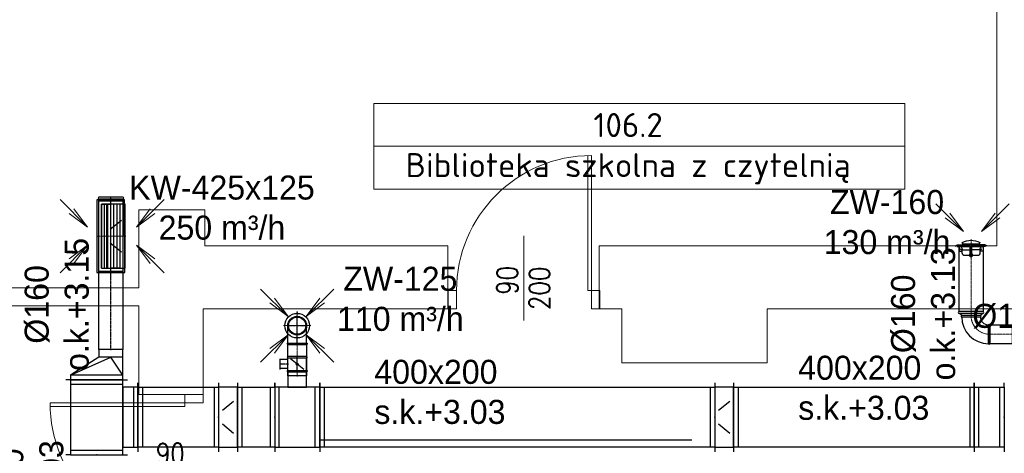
# Model space of a CAD drawing. Header units: millimetres. Extents: x 12823 to 36134, y -75536 to -5600.
# Tile 4 of 26: x 28527 to 29183, y -74752 to -74463. Entities that reach past the tile are written whole.
import ezdxf
from ezdxf import colors
from ezdxf.entities.mleader import LeaderData, LeaderLine
from ezdxf.enums import TextEntityAlignment as Align
from ezdxf.math import Vec2, Vec3

# ---------------------------------------------------------------- set-up
doc = ezdxf.new("R2010")
doc.units = ezdxf.units.MM
doc.linetypes.add('CENTER', pattern=[0.55, 0.37, -0.06, 0.06, -0.06])
doc.layers.get('0').update_dxf_attribs({"lineweight": 0})
for name, color, linetype in [('opis', 7, 'Continuous'), ('WEN_CZ-_ATRYBUT', 6, 'Continuous'), ('WEN_CZ-_OSIE', 2, 'CENTER'), ('WEN_W1-_ATRYBUT', 6, 'Continuous'), ('WEN_WSZ-_ATRYBUT', 6, 'Continuous')]:
    doc.layers.add(name, color=color, linetype=linetype)
for name, color, linetype, lineweight in [('TK-podklad', 252, 'Continuous', 13), ('TK-V-opis', 7, 'Continuous', 15), ('TK-V-pomieszczenia', 7, 'Continuous', 15), ('TK_OPIS WENT WYWIEW', 7, 'Continuous', 13), ('TK_W3_OPIS', 30, 'Continuous', 18), ('WEN_W1-_OSIE', 2, 'CENTER', 5), ('WEN_W1-_ZLICZAC', 30, 'Continuous', 30), ('WEN_WSZ-_OSIE', 2, 'CENTER', 5)]:
    doc.layers.add(name, color=color, linetype=linetype, lineweight=lineweight)
doc.styles.add('!S', font='isocpeur.ttf')
doc.styles.add('OPIS', font='simplex.shx', dxfattribs={"width": 0.75, "height": 18})
doc.styles.add('POWIETRZE', font='txt', dxfattribs={"height": 10})
doc.styles.add('SIMPLEX', font='simplex.shx')
doc.styles.add('STYL_WENTYLE', font='arial.ttf', dxfattribs={"width": 0.8})

# ---------------------------------------------------------------- blocks, each defined once
blk = doc.blocks.new('PR7V23516352CNCZ-_11')
at = {"ltscale": 22}
for p, q in [((0, 175), (0, 205)), ((30, 175), (30, -175)), ((30, 175), (150, 95)), ((30, 175), (30, -175)), ((150, 175), (150, 15)), ((30, -175), (150, 95)), ((0, -175), (0, -205))]:
    blk.add_line(p, q, dxfattribs=at)
blk.add_lwpolyline([(0, 175), (30, 175), (150, 175), (200, 175), (200, 15), (150, 15), (30, -175), (0, -175)], close=True, dxfattribs=at)
for p in [(200, 95), (0, 0)]:
    blk.add_point(p, dxfattribs=at)
at = {"layer": 'WEN_CZ-_ATRYBUT', "ltscale": 22, "style": 'STYL_WENTYLE', "width": 0.8, "flags": 8}
blk.add_attdef('WENTYLE', text='', height=200, dxfattribs=at).set_placement((100, 200), align=Align.BOTTOM_LEFT)
blk = doc.blocks.new('SR-160CCZ-_1004-1012500933_14')
at = {"ltscale": 22}
blk.add_lwpolyline([(0, -80), (0, 80), (1004.1, 80), (1004.1, -80)], close=True, dxfattribs=at)
for p in [(0, 0), (1004.1, 0)]:
    blk.add_point(p, dxfattribs=at)
at = {"layer": 'WEN_CZ-_OSIE', "ltscale": 22}
blk.add_line((0, 0), (1004.1, 0), dxfattribs=at)
at = {"layer": 'WEN_CZ-_ATRYBUT', "ltscale": 22, "style": 'STYL_WENTYLE', "width": 0.8, "flags": 8}
blk.add_attdef('WENTYLE', text='', height=200, dxfattribs=at).set_placement((502.1, 0), align=Align.BOTTOM_LEFT)
at = {"layer": 'WEN_CZ-_OSIE', "ltscale": 22, "style": 'STYL_WENTYLE', "width": 0.8, "flags": 8}
blk.add_attdef('FI_KANALU', text='', height=40, dxfattribs=at).set_placement((502.1, 40), align=Align.MIDDLE_CENTER)
blk = doc.blocks.new('ESL160CCZ-_11')
at = {"ltscale": 22}
blk.add_lwpolyline([(0, 80), (0, -80, 1), (10, -80), (10, 80, 1)], format="xyb", close=True, dxfattribs=at)
blk.add_point((0, 0), dxfattribs=at)
at = {"layer": 'WEN_CZ-_OSIE', "ltscale": 22}
blk.add_line((0, 0), (10, 0), dxfattribs=at)
at = {"layer": 'WEN_CZ-_ATRYBUT', "ltscale": 22, "style": 'STYL_WENTYLE', "width": 0.8, "flags": 8}
blk.add_attdef('WENTYLE', text='', height=200, dxfattribs=at).set_placement((0, 0), align=Align.BOTTOM_LEFT)
blk = doc.blocks.new('KURM-125-C_12')
at = {"ltscale": 22}
for radius in [82, 57.4]:
    blk.add_circle((0, 0), radius, dxfattribs=at)
for p in [(0, 90.2), (0, 0)]:
    blk.add_point(p, dxfattribs=at)
at = {"layer": 'WEN_WSZ-_OSIE', "ltscale": 22}
for p, q in [((0, -90.2), (0, 90.2)), ((-90.2, 0), (90.2, 0))]:
    blk.add_line(p, q, dxfattribs=at)
at = {"layer": 'WEN_WSZ-_ATRYBUT', "ltscale": 22, "style": 'STYL_WENTYLE', "width": 0.8, "flags": 8}
blk.add_attdef('WENTYLE', text='', height=200, dxfattribs=at).set_placement((0, 0), align=Align.BOTTOM_LEFT)
blk = doc.blocks.new('DR125CCZ-_11')
at = {"ltscale": 22}
for p, q in [((14, 112.5), (86, 112.5)), ((20, 62.5), (20, 112.5)), ((80, 62.5), (80, 112.5)), ((8.75, 62.5), (91.25, 62.5)), ((15, -43.75), (85, 43.75)), ((8.75, -62.5), (91.25, -62.5))]:
    blk.add_line(p, q, dxfattribs=at)
for points in [[(0, -62.5), (0, 62.5, -1), (8.75, 62.5), (8.75, -62.5, -1)], [(100, -62.5), (100, 62.5, 1), (91.25, 62.5), (91.25, -62.5, 1)]]:
    blk.add_lwpolyline(points, format="xyb", close=True, dxfattribs=at)
blk.add_circle((50, 0), 6.25, dxfattribs=at)
for p in [(0, 0), (100, 0)]:
    blk.add_point(p, dxfattribs=at)
at = {"layer": 'WEN_CZ-_OSIE', "ltscale": 22}
for p, q in [((50, 57.5), (50, 117.5)), ((0, 0), (100, 0))]:
    blk.add_line(p, q, dxfattribs=at)
at = {"layer": 'WEN_CZ-_ATRYBUT', "ltscale": 22, "style": 'STYL_WENTYLE', "width": 0.8, "flags": 8}
blk.add_attdef('WENTYLE', text='', height=200, dxfattribs=at).set_placement((0, 0), align=Align.BOTTOM_LEFT)
blk = doc.blocks.new('B12590CCZ-_13')
at = {"ltscale": 22}
for p, q in [((-62.5, 8.75), (-62.5, 125)), ((62.5, 8.75), (62.5, 125))]:
    blk.add_line(p, q, dxfattribs=at)
blk.add_lwpolyline([(62.5, 0), (-62.5, 0, -1), (-62.5, 8.75), (62.5, 8.75, -1)], format="xyb", close=True, dxfattribs=at)
blk.add_circle((0, 125), 62.5, dxfattribs=at)
blk.add_point((0, 0), dxfattribs=at)
at = {"layer": 'WEN_CZ-_OSIE', "ltscale": 22}
for p, q in [((0, 0), (0, 192.5)), ((-67.5, 125), (67.5, 125))]:
    blk.add_line(p, q, dxfattribs=at)
at = {"layer": 'WEN_CZ-_ATRYBUT', "ltscale": 22, "style": 'STYL_WENTYLE', "width": 0.8, "flags": 8}
blk.add_attdef('WENTYLE', text='', height=200, dxfattribs=at).set_placement((62.5, 0), align=Align.BOTTOM_LEFT)
blk = doc.blocks.new('RCP160125CW1-_12')
at = {"ltscale": 22}
blk.add_lwpolyline([(-26, 80), (-26, -80, 1), (-14.8, -80), (-14.8, 80, 1)], format="xyb", close=True, dxfattribs=at)
blk.add_lwpolyline([(-14.8, 80), (0, 62.5), (0, -62.5), (-14.8, -80)], dxfattribs=at)
for p in [(-26, 0), (0, 0)]:
    blk.add_point(p, dxfattribs=at)
at = {"layer": 'WEN_W1-_OSIE', "ltscale": 22}
blk.add_line((-26, 0), (0, 0), dxfattribs=at)
at = {"layer": 'WEN_W1-_ATRYBUT', "ltscale": 22, "style": 'STYL_WENTYLE', "width": 0.8, "flags": 8}
blk.add_attdef('WENTYLE', text='', height=200, dxfattribs=at).set_placement((-26, 0), align=Align.BOTTOM_LEFT)
blk = doc.blocks.new('KURM-160-C_11')
at = {"ltscale": 22}
for p, q in [((-57.24, 21.2), (-5.3, 21.2)), ((-5.3, 49.82), (-5.3, -15.6)), ((5.3, 49.82), (5.3, -15.6)), ((57.24, 21.2), (5.3, 21.2)), ((-84.8, -12), (-5.3, -12)), ((84.8, -12), (5.3, -12))]:
    blk.add_line(p, q, dxfattribs=at)
for points in [[(-5.3, 59.36), (-5.3, 68.9), (5.3, 68.9), (5.3, 59.36)], [(-95.4, 0), (-80, 0), (-80, 30), (-61.48, 30)], [(-9.54, 59.36), (-9.54, 49.82), (9.54, 49.82), (9.54, 59.36)], [(95.4, 0), (80, 0), (80, 30), (61.48, 30)]]:
    blk.add_lwpolyline(points, dxfattribs=at)
for points in [[(-106, 0, 0.3003312), (-84.8, -12, 0.2507535), (-57.24, 21.2, 0.2507535)], [(-72.08, 16.96), (-59.36, 25.44), (-59.36, 42.4, -0.4142136), (-42.4, 59.36), (42.4, 59.36, -0.4142136), (59.36, 42.4), (59.36, 25.44), (72.08, 16.96)], [(106, 0, -0.3003312), (84.8, -12, -0.2507535), (57.24, 21.2, -0.2507535)]]:
    blk.add_lwpolyline(points, format="xyb", dxfattribs=at)
blk.add_lwpolyline([(-53, -15.6), (53, -15.6), (58.3, -27.56, -0.2545455), (-58.3, -27.56)], format="xyb", close=True, dxfattribs=at)
for p in [(0, 0), (0, -42.4)]:
    blk.add_point(p, dxfattribs=at)
at = {"layer": 'WEN_W1-_OSIE', "ltscale": 22}
for p, q in [((0, 84.8), (0, -42.4)), ((-8.4, 0), (8.4, 0))]:
    blk.add_line(p, q, dxfattribs=at)
at = {"layer": 'WEN_W1-_ATRYBUT', "ltscale": 22, "style": 'STYL_WENTYLE', "width": 0.8, "flags": 8}
blk.add_attdef('WENTYLE', text='', height=200, dxfattribs=at).set_placement((0, 0), align=Align.BOTTOM_LEFT)
blk = doc.blocks.new('SR-160CW1-_432-9542549974_14')
at = {"ltscale": 22}
blk.add_lwpolyline([(0, -80), (0, 80), (433, 80), (433, -80)], close=True, dxfattribs=at)
for p in [(0, 0), (433, 0)]:
    blk.add_point(p, dxfattribs=at)
at = {"layer": 'WEN_W1-_OSIE', "ltscale": 22}
blk.add_line((0, 0), (433, 0), dxfattribs=at)
at = {"layer": 'WEN_W1-_ATRYBUT', "ltscale": 22, "style": 'STYL_WENTYLE', "width": 0.8, "flags": 8}
blk.add_attdef('WENTYLE', text='', height=200, dxfattribs=at).set_placement((216.5, 0), align=Align.BOTTOM_LEFT)
at = {"layer": 'WEN_W1-_OSIE', "ltscale": 22, "style": 'STYL_WENTYLE', "width": 0.8, "flags": 8}
blk.add_attdef('FI_KANALU', text='', height=40, dxfattribs=at).set_placement((216.5, 40), align=Align.MIDDLE_CENTER)
blk = doc.blocks.new('B12590CW1-_12')
at = {"ltscale": 22}
for points in [[(125, 62.5), (125, 187.5, 1), (116.2, 187.5), (116.2, 62.5, 1)], [(62.5, 0), (-62.5, 0, -1), (-62.5, 8.8), (62.5, 8.8, -1)]]:
    blk.add_lwpolyline(points, format="xyb", close=True, dxfattribs=at)
for radius in [178.8, 53.8]:
    blk.add_arc((116.2, 8.8), radius, 90, 180, dxfattribs=at)
for p in [(125, 125), (0, 0)]:
    blk.add_point(p, dxfattribs=at)
at = {"layer": 'WEN_W1-_OSIE', "ltscale": 22}
blk.add_arc((125, 0), 125, 90, 180, dxfattribs=at)
at = {"layer": 'WEN_W1-_ATRYBUT', "ltscale": 22, "style": 'STYL_WENTYLE', "width": 0.8, "flags": 8}
blk.add_attdef('WENTYLE', text='', height=200, dxfattribs=at).set_placement((-1008.7, 0), align=Align.BOTTOM_LEFT)
blk = doc.blocks.new('SR-125CW1-_148-5083220059_14')
at = {"ltscale": 22}
blk.add_lwpolyline([(0, -62.5), (0, 62.5), (148.5, 62.5), (148.5, -62.5)], close=True, dxfattribs=at)
for p in [(0, 0), (148.5, 0)]:
    blk.add_point(p, dxfattribs=at)
at = {"layer": 'WEN_W1-_OSIE', "ltscale": 22}
blk.add_line((0, 0), (148.5, 0), dxfattribs=at)
at = {"layer": 'WEN_W1-_ATRYBUT', "ltscale": 22, "style": 'STYL_WENTYLE', "width": 0.8, "flags": 8}
blk.add_attdef('WENTYLE', text='', height=200, dxfattribs=at).set_placement((74.3, 0), align=Align.BOTTOM_LEFT)
at = {"layer": 'WEN_W1-_OSIE', "ltscale": 22, "style": 'STYL_WENTYLE', "width": 0.8, "flags": 8}
blk.add_attdef('FI_KANALU', text='', height=40, dxfattribs=at).set_placement((74.3, 125), align=Align.MIDDLE_CENTER)
blk = doc.blocks.new('STRZAŁKA WYWIEW')
at = {"layer": 'TK_OPIS WENT WYWIEW', "ltscale": 2}
for q in [(24460.11, -21410.03), (24469.35, -21416.19), (24466.28, -21419.26)]:
    blk.add_line((24478.5, -21428.41), q, dxfattribs=at)
blk = doc.blocks.new('KR_125_425_50_13')
at = {"ltscale": 22}
for p, q in [((-62.5, -212.5), (-62.5, 212.5)), ((-62.5, 212.5), (0, 212.5)), ((-41.7, -212.5), (-41.7, 212.5)), ((-20.8, -212.5), (-20.8, 212.5)), ((0, -212.5), (0, 212.5)), ((0, -212.5), (0, 212.5)), ((62.5, 212.5), (0, 212.5)), ((20.8, -212.5), (20.8, 212.5)), ((41.7, -212.5), (41.7, 212.5)), ((62.5, -212.5), (62.5, 212.5)), ((-62.5, -212.5), (0, -212.5)), ((62.5, -212.5), (0, -212.5))]:
    blk.add_line(p, q, dxfattribs=at)
blk.add_lwpolyline([(-83, -233), (83, -233), (83, 233), (-83, 233)], close=True, dxfattribs=at)
blk.add_point((62.5, 212.5), dxfattribs=at)
at = {"layer": 'WEN_W1-_OSIE', "ltscale": 22}
for p, q in [((0, -256.3), (0, 256.3)), ((-91.3, 0), (91.3, 0))]:
    blk.add_line(p, q, dxfattribs=at)
at = {"layer": 'WEN_W1-_ATRYBUT', "ltscale": 22, "style": 'STYL_WENTYLE', "width": 0.8, "flags": 8}
blk.add_attdef('WENTYLE', text='', height=200, dxfattribs=at).set_placement((0, 0), align=Align.BOTTOM_LEFT)
blk = doc.blocks.new('TR6V1664251255CNW1-_21')
at = {"ltscale": 22}
for points in [[(242.5, -92.5), (242.5, 92.5), (-242.5, 92.5), (-242.5, -92.5)], [(212.5, -62.5), (212.5, 62.5), (-212.5, 62.5), (-212.5, -62.5)]]:
    blk.add_lwpolyline(points, close=True, dxfattribs=at)
blk.add_point((212.5, 62.5), dxfattribs=at)
at = {"layer": 'WEN_W1-_ATRYBUT', "ltscale": 22, "style": 'STYL_WENTYLE', "width": 0.8, "flags": 8}
blk.add_attdef('WENTYLE', text='', height=200, dxfattribs=at).set_placement((0, 600), align=Align.BOTTOM_LEFT)
blk = doc.blocks.new('DSQW_125X425CNW1-_21')
at = {"ltscale": 22}
for p, q in [((100, 105), (25, 45)), ((25, -45), (100, -105))]:
    blk.add_line(p, q, dxfattribs=at)
blk.add_lwpolyline([(0, 212.5), (0, -212.5), (125, -212.5), (125, 212.5)], close=True, dxfattribs=at)
for p in [(0, 0), (125, 0)]:
    blk.add_point(p, dxfattribs=at)
at = {"layer": 'WEN_W1-_ATRYBUT', "ltscale": 22, "style": 'STYL_WENTYLE', "width": 0.8, "flags": 8}
blk.add_attdef('WENTYLE', text='', height=200, dxfattribs=at).set_placement((62, 125), align=Align.BOTTOM_LEFT)
blk = doc.blocks.new('DSQW_200X400CNW1-_21')
at = {"ltscale": 22}
for p, q in [((100, 105), (25, 45)), ((25, -45), (100, -105))]:
    blk.add_line(p, q, dxfattribs=at)
blk.add_lwpolyline([(0, 200), (0, -200), (125, -200), (125, 200)], close=True, dxfattribs=at)
for p in [(0, 0), (125, 0)]:
    blk.add_point(p, dxfattribs=at)
at = {"layer": 'WEN_W1-_ATRYBUT', "ltscale": 22, "style": 'STYL_WENTYLE', "width": 0.8, "flags": 8}
blk.add_attdef('WENTYLE', text='', height=200, dxfattribs=at).set_placement((62, 125), align=Align.BOTTOM_LEFT)
blk = doc.blocks.new('SR-125CW1-_209-6867526439_14')
at = {"ltscale": 22}
blk.add_lwpolyline([(0, -62.5), (0, 62.5), (209.7, 62.5), (209.7, -62.5)], close=True, dxfattribs=at)
for p in [(0, 0), (209.7, 0)]:
    blk.add_point(p, dxfattribs=at)
at = {"layer": 'WEN_W1-_OSIE', "ltscale": 22}
blk.add_line((0, 0), (209.7, 0), dxfattribs=at)
at = {"layer": 'WEN_W1-_ATRYBUT', "ltscale": 22, "style": 'STYL_WENTYLE', "width": 0.8, "flags": 8}
blk.add_attdef('WENTYLE', text='', height=200, dxfattribs=at).set_placement((104.8, 0), align=Align.BOTTOM_LEFT)
at = {"layer": 'WEN_W1-_OSIE', "ltscale": 22, "style": 'STYL_WENTYLE', "width": 0.8, "flags": 8}
blk.add_attdef('FI_KANALU', text='', height=40, dxfattribs=at).set_placement((104.8, 125), align=Align.MIDDLE_CENTER)
blk = doc.blocks.new('QPR2V25424332CNW1-_11')
at = {"ltscale": 22}
for p, q in [((0, 200), (0, 230)), ((30, 200), (30, -200)), ((170, 200), (170, -200)), ((200, 200), (200, 230)), ((0, -200), (0, -230)), ((200, -200), (200, -230))]:
    blk.add_line(p, q, dxfattribs=at)
blk.add_lwpolyline([(0, 200), (30, 200), (170, 200), (200, 200), (200, -200), (170, -200), (30, -200), (0, -200)], close=True, dxfattribs=at)
for p in [(0, 0), (200, 0)]:
    blk.add_point(p, dxfattribs=at)
at = {"layer": 'WEN_W1-_ATRYBUT', "ltscale": 22, "style": 'STYL_WENTYLE', "width": 0.8, "flags": 8}
blk.add_attdef('WENTYLE', text='', height=200, dxfattribs=at).set_placement((100, 200), align=Align.BOTTOM_LEFT)
blk = doc.blocks.new('TR1V3525422511CNW1-_13')
at = {"ltscale": 22}
for p, q in [((-500, 175), (-500, 205)), ((0, 175), (0, 205)), ((-470, 175), (-470, -175)), ((-30, 175), (-30, -175)), ((-500, -175), (-500, -205)), ((0, -175), (0, -205)), ((-50, -245), (-450, -245)), ((-450, -275), (-480, -275)), ((-50, -275), (-20, -275))]:
    blk.add_line(p, q, dxfattribs=at)
for points in [[(0, -175), (0, 175), (-500, 175), (-500, -175)], [(-50, -275), (-50, -175), (-450, -175), (-450, -275)]]:
    blk.add_lwpolyline(points, close=True, dxfattribs=at)
for p in [(-500, 0), (0, 0), (-250, -275)]:
    blk.add_point(p, dxfattribs=at)
at = {"layer": 'WEN_W1-_ATRYBUT', "ltscale": 22, "style": 'STYL_WENTYLE', "width": 0.8, "flags": 8}
blk.add_attdef('WENTYLE', text='', height=200, dxfattribs=at).set_placement((-250, 225), align=Align.BOTTOM_LEFT)
blk = doc.blocks.new('TR2V42312515751CNW1-_12')
at = {"ltscale": 22}
for p, q in [((0, 200), (0, 230)), ((30, 200), (30, -200)), ((270, 200), (270, -200)), ((300, 200), (300, 230)), ((0, -200), (0, -230)), ((300, -200), (300, -230))]:
    blk.add_line(p, q, dxfattribs=at)
for points in [[(300, -200), (300, 200), (0, 200), (0, -200)], [(212.5, -300), (212.5, -200), (87.5, -200), (87.5, -300)]]:
    blk.add_lwpolyline(points, close=True, dxfattribs=at)
for p in [(0, 0), (300, 0), (150, -300)]:
    blk.add_point(p, dxfattribs=at)
at = {"layer": 'WEN_W1-_ATRYBUT', "ltscale": 22, "style": 'STYL_WENTYLE', "width": 0.8, "flags": 8}
blk.add_attdef('WENTYLE', text='', height=200, dxfattribs=at).set_placement((150, 0), align=Align.BOTTOM_LEFT)
blk = doc.blocks.new('QD-400X200CNW1-_1604-9106092_24')
at = {"ltscale": 22}
for p, q in [((0, -230), (0, 230)), ((30, -200), (30, 200)), ((1574.9, -200), (1574.9, 200)), ((1604.9, -230), (1604.9, 230))]:
    blk.add_line(p, q, dxfattribs=at)
blk.add_lwpolyline([(0, 200), (1604.9, 200), (1604.9, -200), (0, -200)], close=True, dxfattribs=at)
for p in [(0, 0), (1604.9, 0)]:
    blk.add_point(p, dxfattribs=at)
at = {"layer": 'WEN_W1-_ATRYBUT', "ltscale": 22, "style": 'STYL_WENTYLE', "width": 0.8, "flags": 8}
blk.add_attdef('WENTYLE', text='', height=200, dxfattribs=at).set_placement((802.5, 0), align=Align.BOTTOM_LEFT)
at = {"layer": 'WEN_W1-_OSIE', "ltscale": 22, "style": 'STYL_WENTYLE', "width": 0.8, "flags": 8}
blk.add_attdef('FI_KANALU', text='', height=40, dxfattribs=at).set_placement((802.5, 0), align=Align.MIDDLE_CENTER)
blk = doc.blocks.new('QD-400X200CNW1-_2633-8693018_24')
at = {"ltscale": 22}
for p, q in [((0, -230), (0, 230)), ((30, -200), (30, 200)), ((2603.9, -200), (2603.9, 200)), ((2633.9, -230), (2633.9, 230))]:
    blk.add_line(p, q, dxfattribs=at)
blk.add_lwpolyline([(0, 200), (2633.9, 200), (2633.9, -200), (0, -200)], close=True, dxfattribs=at)
for p in [(0, 0), (2633.9, 0)]:
    blk.add_point(p, dxfattribs=at)
at = {"layer": 'WEN_W1-_ATRYBUT', "ltscale": 22, "style": 'STYL_WENTYLE', "width": 0.8, "flags": 8}
blk.add_attdef('WENTYLE', text='', height=200, dxfattribs=at).set_placement((1316.9, 0), align=Align.BOTTOM_LEFT)
at = {"layer": 'WEN_W1-_OSIE', "ltscale": 22, "style": 'STYL_WENTYLE', "width": 0.8, "flags": 8}
blk.add_attdef('FI_KANALU', text='', height=40, dxfattribs=at).set_placement((1316.9, 0), align=Align.MIDDLE_CENTER)
blk = doc.blocks.new('QD-400X200CNW1-_248-84789446_24')
at = {"ltscale": 22}
for p, q in [((0, -230), (0, 230)), ((30, -200), (30, 200)), ((218.8, -200), (218.8, 200)), ((248.8, -230), (248.8, 230))]:
    blk.add_line(p, q, dxfattribs=at)
blk.add_lwpolyline([(0, 200), (248.8, 200), (248.8, -200), (0, -200)], close=True, dxfattribs=at)
for p in [(0, 0), (248.8, 0)]:
    blk.add_point(p, dxfattribs=at)
at = {"layer": 'WEN_W1-_ATRYBUT', "ltscale": 22, "style": 'STYL_WENTYLE', "width": 0.8, "flags": 8}
blk.add_attdef('WENTYLE', text='', height=200, dxfattribs=at).set_placement((124.4, 0), align=Align.BOTTOM_LEFT)
at = {"layer": 'WEN_W1-_OSIE', "ltscale": 22, "style": 'STYL_WENTYLE', "width": 0.8, "flags": 8}
blk.add_attdef('FI_KANALU', text='', height=40, dxfattribs=at).set_placement((124.4, 0), align=Align.MIDDLE_CENTER)
blk = doc.blocks.new('QD-400X200CNW1-_537-78025639_24')
at = {"ltscale": 22}
for p, q in [((0, -230), (0, 230)), ((30, -200), (30, 200)), ((507.8, -200), (507.8, 200)), ((537.8, -230), (537.8, 230))]:
    blk.add_line(p, q, dxfattribs=at)
blk.add_lwpolyline([(0, 200), (537.8, 200), (537.8, -200), (0, -200)], close=True, dxfattribs=at)
for p in [(0, 0), (537.8, 0)]:
    blk.add_point(p, dxfattribs=at)
at = {"layer": 'WEN_W1-_ATRYBUT', "ltscale": 22, "style": 'STYL_WENTYLE', "width": 0.8, "flags": 8}
blk.add_attdef('WENTYLE', text='', height=200, dxfattribs=at).set_placement((268.9, 0), align=Align.BOTTOM_LEFT)
at = {"layer": 'WEN_W1-_OSIE', "ltscale": 22, "style": 'STYL_WENTYLE', "width": 0.8, "flags": 8}
blk.add_attdef('FI_KANALU', text='', height=40, dxfattribs=at).set_placement((268.9, 0), align=Align.MIDDLE_CENTER)
blk = doc.blocks.new('G$C44078408')
at = {"layer": 'TK-podklad', "linetype": 'Continuous'}
for p, q in [((1283.95, 1156.4), (1283.95, 911.4)), ((1011.26, 881.6), (1011.26, 971.47)), ((1011.26, 881.6), (1011.26, 971.47)), ((1013.73, 881.6), (1013.73, 971.5)), ((1013.73, 881.6), (1013.73, 971.5)), ((711.95, 935.4), (711.95, 883.41)), ((711.95, 935.4), (755.95, 935.4)), ((755.95, 935.4), (755.95, 911.4)), ((968.78, 918.13), (968.78, 861.61)), ((968.78, 918.13), (968.78, 861.61)), ((755.95, 911.4), (917.95, 911.4)), ((917.95, 911.4), (917.95, 869.4)), ((1018.95, 911.4), (1018.95, 869.4)), ((1018.95, 911.4), (1054.95, 911.4)), ((1018.95, 911.4), (1162.95, 911.4)), ((1162.95, 911.4), (1283.95, 911.4)), ((711.95, 883.41), (115.95, 883.41)), ((1013.73, 881.6), (1011.26, 881.6)), ((1013.73, 881.6), (1011.26, 881.6)), ((711.95, 871.41), (115.95, 871.41)), ((711.95, 871.41), (711.95, 812.41)), ((754.95, 869.4), (754.95, 812.41)), ((754.95, 869.4), (918.28, 869.4)), ((1018.95, 869.4), (1033.95, 869.4)), ((1033.95, 869.4), (1033.95, 833.4)), ((1130.95, 869.4), (1130.95, 833.4)), ((1130.95, 869.4), (1162.95, 869.4)), ((1162.95, 869.4), (1345.95, 869.4)), ((1033.95, 833.4), (1130.95, 833.4)), ((754.95, 812.41), (711.95, 812.41)), ((742.74, 806.86), (652.84, 806.86)), ((742.74, 806.86), (652.84, 806.86)), ((742.74, 804.39), (652.87, 804.39)), ((742.74, 804.39), (652.87, 804.39)), ((742.74, 806.86), (742.74, 804.39)), ((742.74, 806.86), (742.74, 804.39))]:
    blk.add_line(p, q, dxfattribs=at)
for points in [[(918.28, 869.4), (918.28, 881.6), (923.83, 881.6), (923.83, 869.4)], [(918.28, 869.4), (918.28, 881.6), (923.83, 881.6), (923.83, 869.4)], [(1013.73, 869.4), (1013.73, 881.6), (1019.28, 881.6), (1019.28, 869.4)], [(1013.73, 869.4), (1013.73, 881.6), (1019.28, 881.6), (1019.28, 869.4)], [(754.95, 806.86), (742.74, 806.86), (742.74, 812.41), (754.95, 812.41)], [(754.95, 806.86), (742.74, 806.86), (742.74, 812.41), (754.95, 812.41)]]:
    blk.add_lwpolyline(points, close=True, dxfattribs=at)
for centre, start, end in [((1013.73, 881.6), 90, 180), ((742.74, 806.86), 180, 270), ((742.74, 806.86), 180, 270)]:
    blk.add_arc(centre, 89.9, start, end, dxfattribs=at)
at = {"layer": 'TK-podklad', "linetype": 'Continuous', "style": 'SIMPLEX', "width": 0.8}
for s, p in [('90', (964.77, 878.87)), ('200', (986.12, 868.7))]:
    blk.add_text(s, height=13.984, rotation=90, dxfattribs=at).set_placement(p)
blk.add_text('90', height=13.984, dxfattribs=at).set_placement((723.47, 765.92))
blk = doc.blocks.new('_None')

msp = doc.modelspace()

# ---------------------------------------------------------------- linework, layer by layer
at = {"layer": 'opis', "ltscale": 22}
msp.add_line((28726.76, -74742.91), (28974.91, -74742.91), dxfattribs=at)
at = {"layer": 'TK-V-pomieszczenia', "ltscale": 22}
msp.add_line((28762.81, -74547.53), (29116.83, -74547.53), dxfattribs=at)
msp.add_lwpolyline([(28762.81, -74518.99), (29116.83, -74518.99), (29116.83, -74576.07), (28762.81, -74576.07)], close=True, dxfattribs=at)

# ---------------------------------------------------------------- block references
at = {"layer": 'TK-podklad', "ltscale": 22}
msp.add_blockref('G$C44078408', (27894.17, -75525.18), dxfattribs=at)
at = {"layer": 'TK_OPIS WENT WYWIEW'}
for p in [(4093.59, -53172.94), (4677.46, -53175.9), (4227.25, -53232.52)]:
    msp.add_blockref('STRZAŁKA WYWIEW', p, dxfattribs=at)
at = {"layer": 'TK_OPIS WENT WYWIEW', "xscale": -1}
for p, rotation in [((53083.17, -53172.94), 359.999999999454), ((53646.48, -53175.9), 359.999999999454), ((4093.59, -96041.78), 180), ((53196.27, -53232.52), 359.999999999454), ((4227.25, -96101.36), 180)]:
    msp.add_blockref('STRZAŁKA WYWIEW', p, dxfattribs=dict(at, rotation=rotation))
at = {"layer": 'TK_OPIS WENT WYWIEW'}
for p, rotation in [((53083.17, -96041.78), 180.0000000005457), ((53196.27, -96101.36), 180.0000000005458)]:
    msp.add_blockref('STRZAŁKA WYWIEW', p, dxfattribs=dict(at, rotation=rotation))
at = {"layer": 'WEN_W1-_ZLICZAC', "ltscale": 22, "yscale": 0.1, "zscale": 0.1}
for name, p, xscale, rotation in [('ESL160CCZ-_11', (28587.6, -74582.5), 0.1, 90), ('TR6V1664251255CNW1-_21', (28587.54, -74607.36), 0.1, 270.0672410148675), ('SR-160CCZ-_1004-1012500933_14', (28587.6, -74682.91), 0.1, 90), ('KURM-160-C_11', (29160.98, -74614.32), 0.1, 180), ('SR-160CW1-_432-9542549974_14', (29160.98, -74614.32), 0.1, 270), ('RCP160125CW1-_12', (29160.98, -74660.21), 0.1, 270), ('B12590CW1-_12', (29173.48, -74672.71), 0.1, 90), ('SR-125CW1-_209-6867526439_14', (28711.76, -74700.41), 0.1, 90.00000000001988), ('PR7V23516352CNCZ-_11', (28578.1, -74702.91), -0.1, 270), ('DR125CCZ-_11', (28711.76, -74697.57), 0.1, 90), ('TR2V42312515751CNW1-_12', (28726.76, -74727.91), 0.1, 180), ('TR1V3525422511CNW1-_13', (28578.1, -74702.91), 0.1, 90), ('QD-400X200CNW1-_537-78025639_24', (28659.38, -74727.91), 0.1, 180), ('QD-400X200CNW1-_248-84789446_24', (28696.76, -74727.91), 0.1, 180), ('QD-400X200CNW1-_2633-8693018_24', (28990.15, -74727.91), 0.1, 180), ('QD-400X200CNW1-_1604-9106092_24', (29163.14, -74727.91), 0.1, 180), ('QPR2V25424332CNW1-_11', (29183.14, -74727.91), 0.1, 180)]:
    msp.add_blockref(name, p, dxfattribs=dict(at, xscale=xscale, rotation=rotation))
at = {"layer": 'WEN_W1-_ZLICZAC', "ltscale": 22, "xscale": 0.1, "yscale": 0.1, "zscale": 0.1}
for name, p in [('KR_125_425_50_13', (28587.54, -74607.36)), ('DSQW_125X425CNW1-_21', (28584.63, -74607.36)), ('KURM-125-C_12', (28711.76, -74666.94)), ('B12590CCZ-_13', (28711.76, -74679.44)), ('SR-125CW1-_148-5083220059_14', (29173.48, -74672.71)), ('DSQW_200X400CNW1-_21', (28659.38, -74727.91)), ('DSQW_200X400CNW1-_21', (28990.15, -74727.91))]:
    msp.add_blockref(name, p, dxfattribs=at)

# ---------------------------------------------------------------- texts
at = {"layer": 'TK-V-pomieszczenia', "insert": (28932.37, -74525.38), "char_height": 16, "attachment_point": 2, "style": '!S'}
msp.add_mtext('\\A1;\\pxqc;106.2\\PBiblioteka szkolna z czytelnią', dxfattribs=at)
at = {"layer": 'TK_W3_OPIS', "char_height": 16, "width": 145.8573, "attachment_point": 1, "style": 'POWIETRZE'}
for s, insert in [('\\pxqc;KW-425x125\\P250 m³/h', (28588.69, -74566.98)), ('\\pxqc;ZW-160\\P130 m³/h', (29032.05, -74576.62)), ('\\pxqc;ZW-125\\P110 m³/h', (28707.61, -74627.73))]:
    msp.add_mtext(s, dxfattribs=dict(at, insert=insert))
at = {"layer": 'WEN_W1-_ZLICZAC', "ltscale": 22, "char_height": 16, "width": 145.8573, "attachment_point": 1, "rotation": 90, "style": 'POWIETRZE'}
for s, insert in [('\\pxqc;%%C160\\Po.k.+3.15', (28530.1, -74725.73)), ('\\pxqc;%%C160\\Po.k.+3.13', (29107.64, -74732.01)), ('350x200\\Ps.k.+3.03', (28513.19, -74830.64))]:
    msp.add_mtext(s, dxfattribs=dict(at, insert=insert))
at = {"layer": 'WEN_W1-_ZLICZAC', "ltscale": 22, "char_height": 16, "width": 145.8573, "attachment_point": 1, "style": 'POWIETRZE'}
for s, insert in [('\\pxqc;%%C125', (29115.05, -74652.4)), ('400x200\\Ps.k.+3.03', (28763.2, -74689.68)), ('400x200\\Ps.k.+3.03', (29045.75, -74686.95))]:
    msp.add_mtext(s, dxfattribs=dict(at, insert=insert))

# ---------------------------------------------------------------- leaders
at = {"layer": 'TK-V-opis'}
ml = msp.add_multileader_mtext('Standard', dxfattribs=at)
ml.set_content('\\A1;\\pxqr;{\\W1;\\fISOCPEUR|b0|i0|c238|p34;włączenie wyrzutu do istniejącego komina}', color=256, style='OPIS')
ml.set_leader_properties()
ml.set_arrow_properties(name='NONE')
ml.build(insert=Vec2(0, 0))
ml.multileader.update_dxf_attribs({"text_left_attachment_type": 6, "text_right_attachment_type": 6, "dogleg_length": 0, "arrow_head_size": 0})
ctx = ml.context
ctx.base_point, ctx.char_height, ctx.arrow_head_size, ctx.landing_gap_size, ctx.plane_origin = Vec3(29188.37, -74859.17), 18, 0, 0, Vec3(29466.73, -74946.26)
ctx.left_attachment, ctx.right_attachment, ctx.text_align_type = 6, 6, 2
notes = []
notes.append((ctx, [(0, (1, 1, 0), (29425.97, -74859.17), (-1, 0), 0, [(0, [(29474.17, -74611.74)], 0, [])])]))
ctx.mtext.insert, ctx.mtext.width, ctx.mtext.alignment, ctx.mtext.flow_direction = Vec3(29425.97, -74835.77), 351.6608, 3, 5
for ctx, leaders in notes:
    for number, flags, end, landing, length, lines in leaders:
        leader = LeaderData()
        leader.index, (leader.has_last_leader_line, leader.has_dogleg_vector, leader.attachment_direction) = number, flags
        leader.last_leader_point, leader.dogleg_vector, leader.dogleg_length = Vec3(end), Vec3(landing), length
        for number, points, colour, breaks in lines:
            line = LeaderLine()
            line.index, line.vertices, line.color, line.breaks = number, Vec3.list(points), colors.encode_raw_color(colour), breaks
            leader.lines.append(line)
        ctx.leaders.append(leader)

doc.saveas('drawing.dxf')
